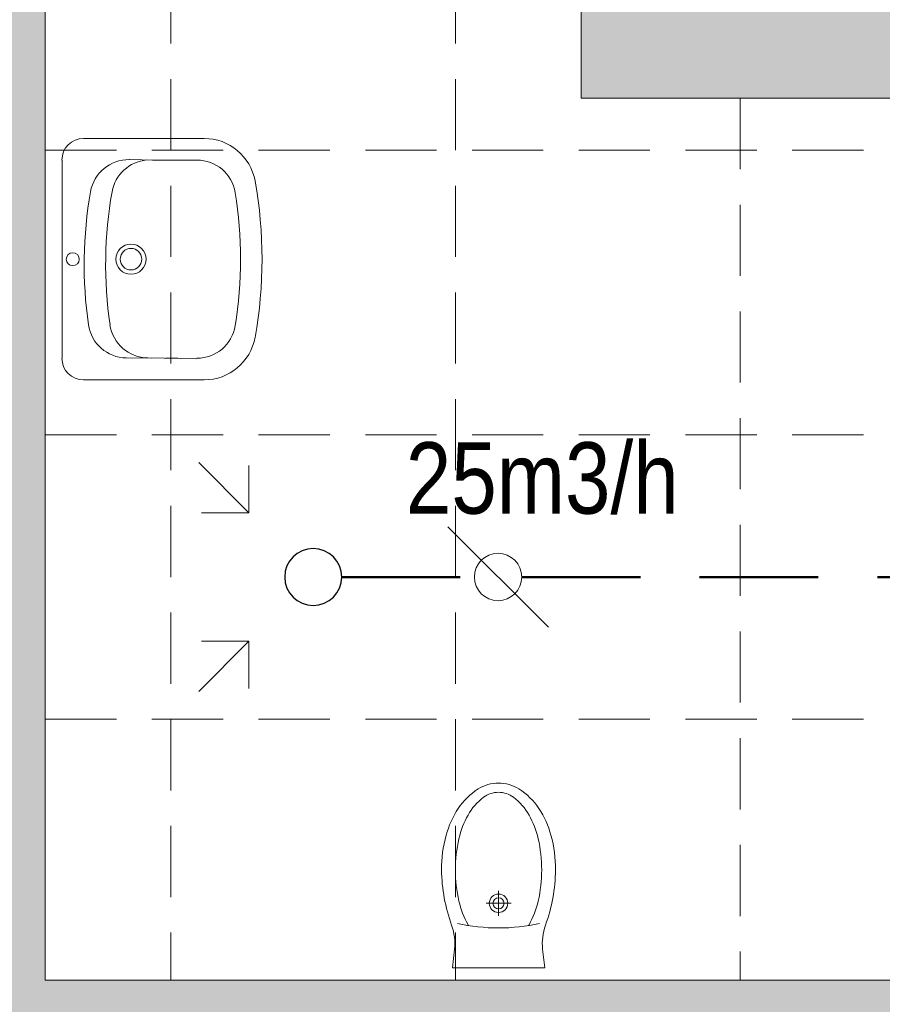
# Model space of a CAD drawing. Header units: millimetres. Extents: x -23540 to 53212, y -37964 to 41185.
# Tile 180 of 203: x 18135 to 18317, y -31890 to -31682. Entities that reach past the tile are written whole.
import ezdxf

# ---------------------------------------------------------------- set-up
doc = ezdxf.new("R2010")
doc.units = ezdxf.units.MM
doc.linetypes.add('DASHED', pattern=[0.75, 0.5, -0.25])
doc.linetypes.add('DASHEDX2', pattern=[1.5, 1, -0.5])
doc.layers.get('0').update_dxf_attribs({"lineweight": 18})
for name, color, linetype, lineweight in [('mm_went_opis', 7, 'Continuous', 15), ('mm_Wentylacja', 5, 'Continuous', 50), ('PG_PRZERYWANE_ŚREDNIE', 1, 'DASHEDX2', 18), ('PG_WIDOKOWE_CIENKIE', 1, 'Continuous', 18), ('PG_WYPOSAŻENIE', 1, 'Continuous', 18), ('PG_ŚCIANY_DZIAŁOWE', 3, 'Continuous', 18), ('Przekrojowa', 60, 'Continuous', 18)]:
    doc.layers.add(name, color=color, linetype=linetype, lineweight=lineweight)
doc.styles.get("Standard").update_dxf_attribs({"font": 'arial.ttf'})

# ---------------------------------------------------------------- blocks, each defined once
blk = doc.blocks.new('A$C7cf8bee1')
at = {"layer": 'mm_Wentylacja', "color": 142, "lineweight": 20}
for p, q in [((54.14, 54.14), (43.54, 43.54)), ((43.54, 43.54), (43.54, 53.54)), ((43.54, 43.54), (53.54, 43.54)), ((54.14, 5.86), (43.54, 16.46)), ((43.54, 16.46), (43.54, 6.46)), ((43.54, 16.46), (53.54, 16.46))]:
    blk.add_line(p, q, dxfattribs=at)
at = {"layer": 'mm_Wentylacja', "color": 1, "lineweight": 30}
blk.add_circle((30, 30), 6, dxfattribs=at)

msp = doc.modelspace()

# ---------------------------------------------------------------- hatches: boundary and pattern name
at = {"layer": 'PG_ŚCIANY_DZIAŁOWE', "true_color": 0x939598, "transparency": 33554610}
h = msp.add_hatch(color=252, dxfattribs=at)
h.dxf.hatch_style = 1
h.paths.add_polyline_path([(18769.79, -31474.96), (18732.86, -31474.96), (18732.86, -31943.46), (18558.86, -31943.46), (18558.86, -31559.46), (18558.86, -31451.46), (18436.36, -31451.46), (18436.36, -31469.96), (18515.86, -31469.96), (18515.86, -31680.46), (18268.36, -31680.46), (18268.36, -31469.96), (18335.36, -31469.96), (18335.36, -31451.46), (18241.86, -31451.46), (18241.86, -31469.96), (18253.86, -31469.96), (18253.86, -31698.96), (18515.86, -31698.96), (18515.86, -31884.96), (18140.86, -31884.96), (18140.86, -31469.96), (18140.86, -31451.46), (18090.86, -31451.46), (18090.86, -31467.46), (18122.36, -31467.46), (18122.36, -31905.96), (18321.86, -31905.96), (18321.86, -31912.96), (18330.86, -31912.96), (18330.86, -31905.96), (18519.86, -31905.96), (18519.86, -32071.46), (18506.36, -32071.46), (18506.36, -32143.46), (18581.41, -32143.46), (18581.41, -31989.42), (18769.79, -31989.42)])
h.paths.add_polyline_path([(18732.86, -31334.96), (18769.79, -31334.96), (18769.79, -31300.46), (18732.86, -31330.46)])

# ---------------------------------------------------------------- linework, layer by layer
at = {"color": 251, "true_color": 0x636466}
for p, q in [((18140.86, -31469.96), (18140.86, -31884.96)), ((18253.86, -31469.96), (18253.86, -31698.96)), ((18140.86, -31884.96), (18515.86, -31884.96))]:
    msp.add_line(p, q, dxfattribs=at)
at = {"color": 251, "lineweight": 20, "true_color": 0x636466}
msp.add_line((18253.86, -31698.96), (18515.86, -31698.96), dxfattribs=at)
at = {"layer": 'mm_Wentylacja', "color": 142, "lineweight": 20}
msp.add_line((18225.72, -31789.36), (18246.94, -31810.57), dxfattribs=at)
at = {"layer": 'mm_Wentylacja', "color": 1, "linetype": 'DASHED', "lineweight": 50, "ltscale": 50}
for p, q in [((18203.36, -31799.96), (18231.33, -31799.96)), ((18241.33, -31799.96), (18413.68, -31799.96))]:
    msp.add_line(p, q, dxfattribs=at)
at = {"layer": 'mm_Wentylacja', "color": 142, "lineweight": 20}
msp.add_circle((18236.33, -31799.96), 5, dxfattribs=at)
at = {"layer": 'PG_PRZERYWANE_ŚREDNIE', "color": 251, "lineweight": 15, "ltscale": 15, "true_color": 0x636466}
for p, q in [((18167.36, -31469.96), (18167.36, -31884.96)), ((18227.36, -31469.96), (18227.36, -31884.96)), ((18287.36, -31698.96), (18287.36, -31884.96)), ((18515.86, -31709.96), (18140.86, -31709.96)), ((18515.86, -31769.96), (18140.86, -31769.96)), ((18515.86, -31829.96), (18140.86, -31829.96))]:
    msp.add_line(p, q, dxfattribs=at)
at = {"layer": 'PG_WIDOKOWE_CIENKIE', "color": 251, "lineweight": 18, "true_color": 0x636466}
for p, q in [((18174.36, -31707.48), (18148.94, -31707.48)), ((18144.4, -31712.02), (18144.4, -31753.83)), ((18158.59, -31711.94), (18163.94, -31712.02)), ((18161.67, -31711.99), (18161.67, -31712.07)), ((18172.83, -31712.02), (18163.49, -31712.02)), ((18157.96, -31753.75), (18163.3, -31753.83)), ((18161.67, -31753.72), (18161.67, -31753.81)), ((18162.49, -31753.77), (18172.83, -31753.93)), ((18163.49, -31753.79), (18163.49, -31753.83)), ((18168.83, -31753.83), (18166.2, -31753.83)), ((18166.2, -31753.83), (18166.2, -31753.83)), ((18166.21, -31753.83), (18166.21, -31753.83)), ((18166.94, -31753.83), (18166.93, -31753.89)), ((18168.02, -31753.83), (18168.02, -31753.86)), ((18174.36, -31758.38), (18148.94, -31758.38))]:
    msp.add_line(p, q, dxfattribs=at)
for centre, radius in [((18158.94, -31732.93), 3.18), ((18146.67, -31732.93), 1.36), ((18158.94, -31732.93), 2.27)]:
    msp.add_circle(centre, radius, dxfattribs=at)
for centre, radius, start, end in [((18148.94, -31712.02), 4.55, 90, 180), ((18174.36, -31718.38), 10.91, 10.2403, 90), ((18158.47, -31720.12), 8.18, 89.1253, 169.9711), ((18163, -31720.15), 8.18, 95.2076, 169.9711), ((18172.83, -31720.2), 8.18, 9.1541, 90), ((18093.86, -31732.93), 92.72, 349.7597, 10.2403), ((18237.24, -31734.05), 88.17, 169.9711, 188.2794), ((18241.77, -31734.08), 88.17, 169.9711, 188.2794), ((18093.86, -31732.93), 88.17, 350.8459, 9.1541), ((18158.08, -31745.57), 8.18, 188.2794, 269.1253), ((18162.61, -31745.59), 8.18, 188.2794, 269.1253), ((18172.83, -31745.65), 8.18, 270, 350.8459), ((18174.36, -31747.47), 10.91, 270, 349.7597), ((18148.94, -31753.83), 4.55, 180, 270)]:
    msp.add_arc(centre, radius, start, end, dxfattribs=at)
at = {"layer": 'PG_WYPOSAŻENIE', "color": 251, "lineweight": 18, "true_color": 0x636466}
for p, q in [((18236.43, -31866.13), (18236.43, -31871.41)), ((18233.8, -31868.77), (18239.07, -31868.77))]:
    msp.add_line(p, q, dxfattribs=at)
msp.add_lwpolyline([(18224.41, -31861.74, -0.066486), (18225.38, -31854.44, -0.079028), (18227.93, -31848.79, -0.107158), (18232.13, -31844.67, -0.141632), (18236.43, -31843.42, -0.141632), (18240.74, -31844.67, -0.107158), (18244.94, -31848.79, -0.079028), (18247.49, -31854.44, -0.066486), (18248.46, -31861.74, -0.082267), (18246.33, -31873.41, 0.113756), (18245.73, -31878.46), (18246.16, -31882.42), (18226.71, -31882.42), (18227.14, -31878.46, 0.113756), (18226.54, -31873.41, -0.082267)], format="xyb", close=True, dxfattribs=at)
for points in [[(18230.09, -31873.46, -0.003664), (18230, -31873.31, -0.070396), (18228.08, -31868.32, -0.05666), (18227.33, -31861.74, -0.05666), (18228.08, -31855.15, -0.070396), (18230, -31850.17, -0.106167), (18233.28, -31846.42, -0.161429), (18236.43, -31845.37, -0.161429), (18239.59, -31846.42, -0.106167), (18242.87, -31850.17, -0.070396), (18244.79, -31855.15, -0.05666), (18245.53, -31861.74, -0.05666), (18244.79, -31868.32, -0.070396), (18242.87, -31873.31, -0.003664), (18242.78, -31873.46, -0.161429)], [(18224.41, -31861.74, -0.071321), (18224.41, -31861.74)]]:
    msp.add_lwpolyline(points, format="xyb", dxfattribs=at)
for radius in [1.95, 1.17]:
    msp.add_circle((18236.43, -31868.77), radius, dxfattribs=at)
msp.add_arc((18236.43, -31834.51), 39.47, 257.3322, 282.6678, dxfattribs=at)

# ---------------------------------------------------------------- block references
at = {"layer": 'Przekrojowa', "xscale": -1}
msp.add_blockref('A$C7cf8bee1', (18227.36, -31829.96), dxfattribs=at)

# ---------------------------------------------------------------- texts
at = {"layer": 'mm_went_opis', "insert": (18245.65, -31771.54), "char_height": 15.06, "width": 104.667, "attachment_point": 2}
msp.add_mtext('{\\fArial Narrow|b0|i0|c238|p34;25m3/h}', dxfattribs=at)

doc.saveas('drawing.dxf')
